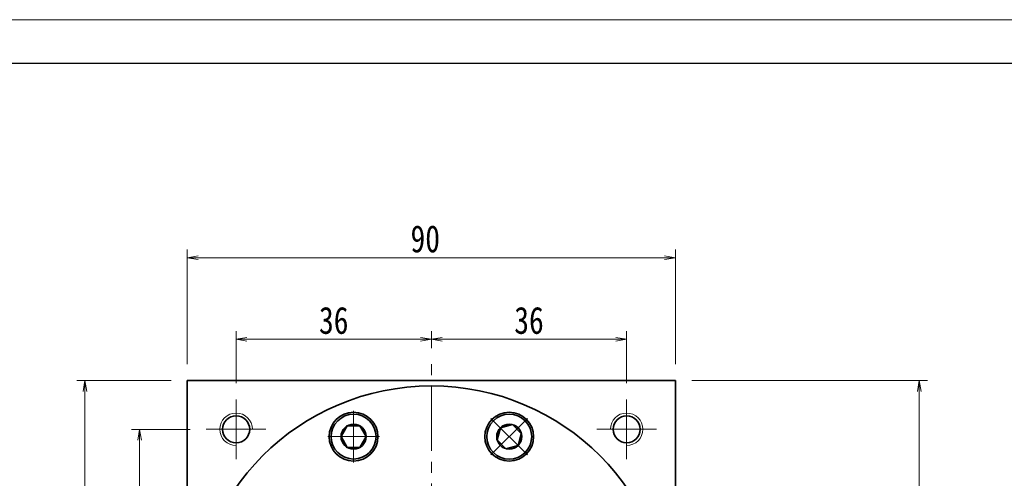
# Model space of a CAD drawing. Header units: millimetres. Extents: x -20 to 938, y -23 to 457.
# Tile 6 of 6: x 305 to 486, y 372 to 457. Entities that reach past the tile are written whole.
import ezdxf

# ---------------------------------------------------------------- set-up
doc = ezdxf.new("R2010")
doc.units = ezdxf.units.MM
doc.set_wipeout_variables(frame=1)
doc.linetypes.add('点画线', pattern=[18, 12, -2, 2, -2])
for name, color, linetype, lineweight in [('中心线层', 1, '点画线', 18), ('图框_外框线', 7, 'Continuous', 18), ('尺寸线层', 3, 'Continuous', 18), ('粗实线层', 7, 'Continuous', 35)]:
    doc.layers.add(name, color=color, linetype=linetype, lineweight=lineweight)
doc.styles.add('宋体', font='SimSun.ttf', dxfattribs={"width": 0.8})
doc.dimstyles.new('A水平标注$0', dxfattribs={"dimtxt": 3.5, "dimasz": 2, "dimexe": 1.5, "dimexo": 3, "dimgap": 1.1, "dimtad": 1, "dimtoh": 1, "dimdec": 4, "dimdsep": 46, "dimtxsty": '宋体', "dimblk": 'OPEN', "dimcen": 3, "dimclrd": 3, "dimclre": 3, "dimclrt": 6, "dimadec": 0, "dimazin": 0, "dimtm": 1e-09, "dimtfac": 1, "dimtdec": 4, "dimtix": 1, "dimtmove": 0, "dimatfit": 3, "dimldrblk": 'OPEN', "dimfxl": 0, "dimlwd": 13, "dimlwe": 13, "dimarcsym": 0})

# ---------------------------------------------------------------- blocks, each defined once
blk = doc.blocks.new('_Open')
at = {"color": 0, "linetype": 'ByBlock', "lineweight": -2}
for p, q in [((-1, 0.167), (0, 0)), ((-1, -0.167), (0, 0)), ((0, 0), (-1, 0))]:
    blk.add_line(p, q, dxfattribs=at)
blk = doc.blocks.new('*D17')
at = {"layer": 'Defpoints', "color": 0, "transparency": 16777216}
for p in [(344.55, 398.09), (380.55, 393.47), (344.55, 386.97)]:
    blk.add_point(p, dxfattribs=at)
at = {"layer": '尺寸线层', "color": 3, "lineweight": 13, "transparency": 16777216}
for p, q in [((344.55, 389.97), (344.55, 399.59)), ((380.55, 396.47), (380.55, 399.59)), ((378.55, 398.09), (346.55, 398.09))]:
    blk.add_line(p, q, dxfattribs=at)
at = {"layer": '尺寸线层', "color": 3, "lineweight": 13, "transparency": 16777216, "xscale": 2, "yscale": 2, "zscale": 2, "rotation": 180}
blk.add_blockref('_Open', (344.55, 398.09), dxfattribs=at)
at = {"layer": '尺寸线层', "color": 3, "lineweight": 13, "transparency": 16777216, "xscale": 2, "yscale": 2, "zscale": 2}
blk.add_blockref('_Open', (380.55, 398.09), dxfattribs=at)
at = {"layer": '尺寸线层', "color": 6, "transparency": 16777216, "insert": (362.55, 401.54), "char_height": 5, "attachment_point": 5, "style": '宋体', "bg_fill": 3, "box_fill_scale": 1.1, "bg_fill_color": 257, "bg_fill_transparency": 0}
blk.add_mtext('36', dxfattribs=at)
blk = doc.blocks.new('*D18')
at = {"layer": 'Defpoints', "color": 0, "transparency": 16777216}
for p in [(416.55, 398.09), (380.55, 393.47), (416.55, 386.97)]:
    blk.add_point(p, dxfattribs=at)
at = {"layer": '尺寸线层', "color": 3, "lineweight": 13, "transparency": 16777216}
for p, q in [((380.55, 396.47), (380.55, 399.59)), ((416.55, 389.97), (416.55, 399.59)), ((382.55, 398.09), (414.55, 398.09))]:
    blk.add_line(p, q, dxfattribs=at)
at = {"layer": '尺寸线层', "color": 3, "lineweight": 13, "transparency": 16777216, "xscale": 2, "yscale": 2, "zscale": 2, "rotation": 180}
blk.add_blockref('_Open', (380.55, 398.09), dxfattribs=at)
at = {"layer": '尺寸线层', "color": 3, "lineweight": 13, "transparency": 16777216, "xscale": 2, "yscale": 2, "zscale": 2}
blk.add_blockref('_Open', (416.55, 398.09), dxfattribs=at)
at = {"layer": '尺寸线层', "color": 6, "transparency": 16777216, "insert": (398.55, 401.54), "char_height": 5, "attachment_point": 5, "style": '宋体', "bg_fill": 3, "box_fill_scale": 1.1, "bg_fill_color": 257, "bg_fill_transparency": 0}
blk.add_mtext('36', dxfattribs=at)
blk = doc.blocks.new('*D19')
at = {"layer": 'Defpoints', "color": 0, "transparency": 16777216}
for p in [(339.05, 381.47), (326.75, 345.47), (327.66, 345.47)]:
    blk.add_point(p, dxfattribs=at)
at = {"layer": '尺寸线层', "color": 3, "lineweight": 13, "transparency": 16777216}
for p, q in [((336.05, 381.47), (325.25, 381.47)), ((326.75, 379.47), (326.75, 347.47)), ((324.66, 345.47), (325.25, 345.47))]:
    blk.add_line(p, q, dxfattribs=at)
at = {"layer": '尺寸线层', "color": 3, "lineweight": 13, "transparency": 16777216, "xscale": 2, "yscale": 2, "zscale": 2}
for p, rotation in [((326.75, 381.47), 90), ((326.75, 345.47), 270)]:
    blk.add_blockref('_Open', p, dxfattribs=dict(at, rotation=rotation))
at = {"layer": '尺寸线层', "color": 6, "transparency": 16777216, "insert": (323.31, 363.47), "char_height": 5, "attachment_point": 5, "rotation": 90, "style": '宋体', "bg_fill": 3, "box_fill_scale": 1.1, "bg_fill_color": 257, "bg_fill_transparency": 0}
blk.add_mtext('36', dxfattribs=at)
blk = doc.blocks.new('*D21')
at = {"layer": 'Defpoints', "color": 0, "transparency": 16777216}
for p in [(425.55, 390.47), (425.15, 144.47), (470.49, 144.47)]:
    blk.add_point(p, dxfattribs=at)
at = {"layer": '尺寸线层', "color": 3, "lineweight": 13, "transparency": 16777216}
for p, q in [((428.55, 390.47), (471.99, 390.47)), ((470.49, 388.47), (470.49, 146.47)), ((428.15, 144.47), (471.99, 144.47))]:
    blk.add_line(p, q, dxfattribs=at)
at = {"layer": '尺寸线层', "color": 3, "lineweight": 13, "transparency": 16777216, "xscale": 2, "yscale": 2, "zscale": 2}
for p, rotation in [((470.49, 390.47), 89.99999999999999), ((470.49, 144.47), 270)]:
    blk.add_blockref('_Open', p, dxfattribs=dict(at, rotation=rotation))
at = {"layer": '尺寸线层', "color": 6, "transparency": 16777216, "insert": (467.04, 267.47), "char_height": 5, "attachment_point": 5, "rotation": 90, "style": '宋体', "bg_fill": 3, "box_fill_scale": 1.1, "bg_fill_color": 257, "bg_fill_transparency": 0}
blk.add_mtext('246', dxfattribs=at)
blk = doc.blocks.new('*X6')
at = {"layer": '中心线层', "linetype": '点画线', "lineweight": 18}
for p, q in [((0, -4.76), (0, 4.76)), ((-4.76, 0), (4.76, 0))]:
    blk.add_line(p, q, dxfattribs=at)
at = {"layer": '粗实线层'}
for p, q in [((-2.31, 0), (-1.15, 2)), ((-1.15, 2), (1.15, 2)), ((2.31, 0), (1.15, 2)), ((2.31, 0), (1.15, 2)), ((-2.31, 0), (-1.15, -2)), ((2.31, 0), (1.15, -2)), ((-1.15, -2), (1.15, -2))]:
    blk.add_line(p, q, dxfattribs=at)
blk.add_circle((0, 0), 2.31, dxfattribs=at)
for start, end in [(0, 180), (180, 360)]:
    blk.add_arc((0, 0), 4.14, start, end, dxfattribs=at)
blk = doc.blocks.new('*D27')
at = {"layer": 'Defpoints', "color": 0, "transparency": 16777216}
for p in [(335.55, 390.47), (316.67, 300.47), (335.55, 300.47)]:
    blk.add_point(p, dxfattribs=at)
at = {"layer": '尺寸线层', "color": 3, "lineweight": 13, "transparency": 16777216}
for p, q in [((332.55, 390.47), (315.17, 390.47)), ((316.67, 388.47), (316.67, 302.47)), ((332.55, 300.47), (315.17, 300.47))]:
    blk.add_line(p, q, dxfattribs=at)
at = {"layer": '尺寸线层', "color": 3, "lineweight": 13, "transparency": 16777216, "xscale": 2, "yscale": 2, "zscale": 2}
for p, rotation in [((316.67, 390.47), 90), ((316.67, 300.47), 270)]:
    blk.add_blockref('_Open', p, dxfattribs=dict(at, rotation=rotation))
at = {"layer": '尺寸线层', "color": 6, "transparency": 16777216, "insert": (313.23, 345.47), "char_height": 5, "attachment_point": 5, "rotation": 90, "style": '宋体', "bg_fill": 3, "box_fill_scale": 1.1, "bg_fill_color": 257, "bg_fill_transparency": 0}
blk.add_mtext('90', dxfattribs=at)
blk = doc.blocks.new('*D28')
at = {"layer": 'Defpoints', "color": 0, "transparency": 16777216}
for p in [(425.55, 413.13), (335.55, 390.47), (425.55, 390.47)]:
    blk.add_point(p, dxfattribs=at)
at = {"layer": '尺寸线层', "color": 3, "lineweight": 13, "transparency": 16777216}
for p, q in [((335.55, 393.47), (335.55, 414.63)), ((425.55, 393.47), (425.55, 414.63)), ((337.55, 413.13), (423.55, 413.13))]:
    blk.add_line(p, q, dxfattribs=at)
at = {"layer": '尺寸线层', "color": 3, "lineweight": 13, "transparency": 16777216, "xscale": 2, "yscale": 2, "zscale": 2, "rotation": 180}
blk.add_blockref('_Open', (335.55, 413.13), dxfattribs=at)
at = {"layer": '尺寸线层', "color": 3, "lineweight": 13, "transparency": 16777216, "xscale": 2, "yscale": 2, "zscale": 2}
blk.add_blockref('_Open', (425.55, 413.13), dxfattribs=at)
at = {"layer": '尺寸线层', "color": 6, "transparency": 16777216, "insert": (379.42, 416.58), "char_height": 5, "attachment_point": 5, "style": '宋体', "bg_fill": 3, "box_fill_scale": 1.1, "bg_fill_color": 257, "bg_fill_transparency": 0}
blk.add_mtext('90', dxfattribs=at)

msp = doc.modelspace()

# ---------------------------------------------------------------- linework, layer by layer
at = {"layer": '中心线层'}
for p, q in [((380.55374, 287.47464), (380.55374, 393.47464)), ((344.55374, 375.97464), (344.55374, 386.97464)), ((416.55374, 386.97464), (416.55374, 375.97464)), ((339.05374, 381.47464), (350.05374, 381.47464)), ((411.05374, 381.47464), (422.05374, 381.47464))]:
    msp.add_line(p, q, dxfattribs=at)
at = {"layer": '粗实线层'}
for p, q in [((335.55374, 390.47464), (425.55374, 390.47464)), ((335.55374, 300.47464), (335.55374, 390.47464)), ((425.55374, 300.47464), (425.55374, 390.47464))]:
    msp.add_line(p, q, dxfattribs=at)
for centre, radius in [((344.55374, 381.47464), 2.5), ((366.20311, 380.12012), 4.5), ((394.90437, 380.12012), 4.5), ((416.55374, 381.47464), 2.5)]:
    msp.add_circle(centre, radius, dxfattribs=at)
at = {"layer": '粗实线层', "lineweight": 18}
for centre, start, end in [((344.55374, 381.47464), 360, 270), ((416.55374, 381.47464), 270, 180)]:
    msp.add_arc(centre, 3, start, end, dxfattribs=at)

# ---------------------------------------------------------------- next in the draw order: dimensions: what is measured, and where the dimension line sits
at = {"layer": '尺寸线层'}
dim = msp.add_linear_dim(base=(344.55374, 398.09186), p1=(380.55374, 393.47464), p2=(344.55374, 386.97464), dimstyle='A水平标注$0', override={"dimtxt": 5, "dimgap": 1, "dimdec": 1, "dimpost": '<>', "dimblk": 'Open', "dimtvp": 0.1, "dimtfill": 1, "dimtfillclr": 256}, dxfattribs=at)
dim.commit()
dim.dimension.update_dxf_attribs({"geometry": '*D17', "text_midpoint": (362.55374, 401.536)})
for base, p1, p2, picture, middle in [((470.48548, 144.47464), (425.55374, 390.47464), (425.15285, 144.47464), '*D21', (467.04134, 267.47464)), ((326.7507, 345.47464), (339.05374, 381.47464), (327.66186, 345.47464), '*D19', (323.30656, 363.47464))]:
    dim = msp.add_linear_dim(base=base, p1=p1, p2=p2, angle=270, dimstyle='A水平标注$0', override={"dimtxt": 5, "dimgap": 1, "dimdec": 1, "dimpost": '<>', "dimblk": 'Open', "dimtvp": 0.1, "dimtfill": 1, "dimtfillclr": 256}, dxfattribs=at)
    dim.commit()
    dim.dimension.update_dxf_attribs({"geometry": picture, "text_midpoint": middle})

# ---------------------------------------------------------------- next in the draw order: dimensions: what is measured, and where the dimension line sits
dim = msp.add_linear_dim(base=(416.55374, 398.09186), p1=(380.55374, 393.47464), p2=(416.55374, 386.97464), dimstyle='A水平标注$0', override={"dimtxt": 5, "dimgap": 1, "dimdec": 1, "dimpost": '<>', "dimblk": 'Open', "dimtvp": 0.1, "dimtfill": 1, "dimtfillclr": 256}, dxfattribs=at)
dim.commit()
dim.dimension.update_dxf_attribs({"geometry": '*D18', "text_midpoint": (398.55374, 401.536)})
dim = msp.add_linear_dim(base=(316.67395, 300.47464), p1=(335.55374, 390.47464), p2=(335.55374, 300.47464), angle=270, dimstyle='A水平标注$0', override={"dimtxt": 5, "dimgap": 1, "dimdec": 1, "dimpost": '<>', "dimblk": 'Open', "dimtvp": 0.1, "dimtfill": 1, "dimtfillclr": 256}, dxfattribs=at)
dim.commit()
dim.dimension.update_dxf_attribs({"geometry": '*D27', "text_midpoint": (313.22982, 345.47464)})

# ---------------------------------------------------------------- next in the draw order: linework, layer by layer
at = {"layer": '粗实线层'}
msp.add_circle((380.55374, 345.47464), 44, dxfattribs=at)

# ---------------------------------------------------------------- next in the draw order: dimensions: what is measured, and where the dimension line sits
at = {"layer": '尺寸线层'}
dim = msp.add_linear_dim(base=(425.55374, 413.13481), p1=(335.55374, 390.47464), p2=(425.55374, 390.47464), dimstyle='A水平标注$0', override={"dimtxt": 5, "dimgap": 1, "dimdec": 1, "dimpost": '<>', "dimblk": 'Open', "dimtvp": 0.1, "dimtfill": 1, "dimtfillclr": 256}, dxfattribs=at)
dim.commit()
dim.dimension.update_dxf_attribs({"geometry": '*D28', "text_midpoint": (379.42094, 413.13481), "dimtype": 160})

# ---------------------------------------------------------------- next in the draw order: wipeouts: each hides what was drawn before it
for points in [[(370.34311, 380.12012), (370.34304, 380.14438), (370.34283, 380.16864), (370.34247, 380.19291), (370.34198, 380.21716), (370.34134, 380.24142), (370.34055, 380.26567), (370.33963, 380.28991), (370.33856, 380.31415), (370.33735, 380.33839), (370.336, 380.36261), (370.33451, 380.38683), (370.33288, 380.41104), (370.3311, 380.43524), (370.32918, 380.45942), (370.32713, 380.4836), (370.32492, 380.50776), (370.32258, 380.53191), (370.3201, 380.55605), (370.31747, 380.58017), (370.31471, 380.60427), (370.3118, 380.62836), (370.30875, 380.65243), (370.30556, 380.67648), (370.30223, 380.70052), (370.29876, 380.72453), (370.29514, 380.74852), (370.29139, 380.77249), (370.2875, 380.79644), (370.28346, 380.82037), (370.27929, 380.84427), (370.27929, 380.84427), (370.24122, 381.03296), (370.19443, 381.21967), (370.139, 381.40401), (370.07507, 381.58557), (370.00277, 381.76397), (369.92225, 381.93881), (369.83369, 382.10972), (369.73729, 382.27632), (369.63324, 382.43827), (369.52178, 382.5952), (369.40315, 382.74679), (369.27759, 382.8927), (369.14539, 383.03261), (369.00683, 383.16622), (368.86221, 383.29326), (368.71184, 383.41343), (368.55605, 383.52648), (368.39517, 383.63217), (368.22955, 383.73026), (368.05955, 383.82056), (367.88554, 383.90285), (367.70789, 383.97696), (367.52699, 384.04274), (367.34323, 384.10004), (367.157, 384.14873), (366.96871, 384.18871), (366.77876, 384.2199), (366.58757, 384.24223), (366.39555, 384.25564), (366.20311, 384.26012), (366.20311, 384.26012), (366.01068, 384.25564), (365.81865, 384.24223), (365.62746, 384.2199), (365.43752, 384.18871), (365.24923, 384.14873), (365.063, 384.10004), (364.87923, 384.04274), (364.69833, 383.97696), (364.52068, 383.90285), (364.34667, 383.82056), (364.17667, 383.73026), (364.01105, 383.63217), (363.85018, 383.52648), (363.69438, 383.41343), (363.54401, 383.29326), (363.39939, 383.16622), (363.26083, 383.03261), (363.12863, 382.8927), (363.00308, 382.74679), (362.88444, 382.5952), (362.77298, 382.43827), (362.66894, 382.27632), (362.57253, 382.10972), (362.48398, 381.93881), (362.40346, 381.76397), (362.33116, 381.58557), (362.26722, 381.40401), (362.2118, 381.21967), (362.165, 381.03296), (362.12694, 380.84427), (362.12694, 380.84427), (362.12276, 380.82037), (362.11873, 380.79644), (362.11484, 380.77249), (362.11108, 380.74852), (362.10747, 380.72453), (362.104, 380.70052), (362.10067, 380.67648), (362.09748, 380.65243), (362.09443, 380.62836), (362.09152, 380.60427), (362.08875, 380.58017), (362.08613, 380.55605), (362.08364, 380.53191), (362.0813, 380.50776), (362.0791, 380.4836), (362.07704, 380.45942), (362.07512, 380.43524), (362.07335, 380.41104), (362.07171, 380.38683), (362.07022, 380.36261), (362.06887, 380.33839), (362.06766, 380.31415), (362.0666, 380.28991), (362.06567, 380.26567), (362.06489, 380.24142), (362.06425, 380.21716), (362.06375, 380.19291), (362.0634, 380.16864), (362.06318, 380.14438), (362.06311, 380.12012), (362.06311, 380.12012), (362.06879, 379.90345), (362.08579, 379.68737), (362.11408, 379.47248), (362.15358, 379.25937), (362.20418, 379.04861), (362.26574, 378.84079), (362.33809, 378.63648), (362.42103, 378.43623), (362.51435, 378.2406), (362.61777, 378.05012), (362.73102, 377.86531), (362.85378, 377.68669), (362.98573, 377.51473), (363.12649, 377.34992), (363.27569, 377.1927), (363.43291, 377.0435), (363.59773, 376.90274), (363.76968, 376.77079), (363.94831, 376.64802), (364.13311, 376.53477), (364.32359, 376.43135), (364.51922, 376.33804), (364.71947, 376.2551), (364.92378, 376.18275), (365.1316, 376.12119), (365.34236, 376.07059), (365.55547, 376.03109), (365.77036, 376.0028), (365.98644, 375.98579), (366.20311, 375.98012), (366.20311, 375.98012), (366.41978, 375.98579), (366.63586, 376.0028), (366.85075, 376.03109), (367.06387, 376.07059), (367.27462, 376.12119), (367.48244, 376.18275), (367.68676, 376.2551), (367.887, 376.33804), (368.08263, 376.43135), (368.27311, 376.53477), (368.45792, 376.64802), (368.63654, 376.77079), (368.8085, 376.90274), (368.97331, 377.0435), (369.13053, 377.1927), (369.27973, 377.34992), (369.4205, 377.51473), (369.55244, 377.68669), (369.67521, 377.86531), (369.78846, 378.05012), (369.89188, 378.2406), (369.98519, 378.43623), (370.06814, 378.63648), (370.14049, 378.84079), (370.20205, 379.04861), (370.25264, 379.25937), (370.29214, 379.47248), (370.32043, 379.68737), (370.33744, 379.90345)], [(397.83179, 377.1927), (397.8489, 377.2099), (397.8659, 377.22721), (397.88281, 377.24462), (397.89961, 377.26212), (397.91631, 377.27973), (397.9329, 377.29743), (397.94939, 377.31522), (397.96578, 377.33312), (397.98206, 377.35111), (397.99823, 377.36919), (398.0143, 377.38737), (398.03027, 377.40564), (398.04612, 377.42401), (398.06187, 377.44247), (398.07751, 377.46102), (398.09304, 377.47966), (398.10846, 377.4984), (398.12377, 377.51722), (398.13896, 377.53613), (398.15405, 377.55513), (398.16903, 377.57422), (398.18389, 377.5934), (398.19865, 377.61266), (398.21328, 377.63201), (398.22781, 377.65145), (398.24222, 377.67097), (398.25652, 377.69057), (398.2707, 377.71026), (398.28476, 377.73003), (398.29871, 377.74988), (398.29871, 377.74988), (398.40522, 377.91022), (398.50416, 378.07534), (398.59531, 378.24487), (398.67849, 378.41846), (398.75351, 378.59573), (398.8202, 378.7763), (398.87843, 378.95977), (398.92807, 379.14575), (398.96902, 379.33383), (399.00117, 379.52362), (399.02447, 379.71469), (399.03886, 379.90664), (399.04432, 380.09905), (399.04082, 380.29151), (399.02838, 380.4836), (399.00703, 380.6749), (398.97681, 380.865), (398.93778, 381.05349), (398.89004, 381.23997), (398.83368, 381.42402), (398.76882, 381.60526), (398.69561, 381.78328), (398.6142, 381.95771), (398.52478, 382.12816), (398.42753, 382.29428), (398.32266, 382.45569), (398.2104, 382.61206), (398.091, 382.76304), (397.9647, 382.9083), (397.83179, 383.04754), (397.83179, 383.04754), (397.69255, 383.18045), (397.54729, 383.30674), (397.39631, 383.42615), (397.23994, 383.53841), (397.07853, 383.64328), (396.91241, 383.74053), (396.74196, 383.82995), (396.56753, 383.91136), (396.38951, 383.98457), (396.20827, 384.04943), (396.02422, 384.10579), (395.83774, 384.15353), (395.64925, 384.19256), (395.45915, 384.22278), (395.26785, 384.24413), (395.07576, 384.25657), (394.8833, 384.26007), (394.69089, 384.25461), (394.49894, 384.24022), (394.30787, 384.21692), (394.11808, 384.18477), (393.93, 384.14382), (393.74402, 384.09418), (393.56055, 384.03595), (393.37998, 383.96926), (393.20271, 383.89424), (393.02912, 383.81106), (392.85959, 383.71991), (392.69447, 383.62097), (392.53413, 383.51446), (392.53413, 383.51446), (392.51428, 383.50051), (392.49451, 383.48645), (392.47482, 383.47227), (392.45522, 383.45797), (392.4357, 383.44356), (392.41626, 383.42903), (392.39691, 383.4144), (392.37765, 383.39964), (392.35847, 383.38478), (392.33938, 383.3698), (392.32038, 383.35471), (392.30147, 383.33951), (392.28265, 383.3242), (392.26391, 383.30878), (392.24527, 383.29326), (392.22672, 383.27762), (392.20826, 383.26187), (392.18989, 383.24602), (392.17162, 383.23005), (392.15344, 383.21398), (392.13536, 383.19781), (392.11737, 383.18153), (392.09947, 383.16514), (392.08168, 383.14865), (392.06398, 383.13206), (392.04637, 383.11536), (392.02887, 383.09856), (392.01146, 383.08165), (391.99415, 383.06465), (391.97695, 383.04754), (391.97695, 383.04754), (391.82775, 382.89032), (391.68699, 382.72551), (391.55504, 382.55355), (391.43227, 382.37493), (391.31902, 382.19012), (391.2156, 381.99964), (391.12229, 381.80401), (391.03935, 381.60376), (390.967, 381.39945), (390.90544, 381.19163), (390.85484, 380.98087), (390.81534, 380.76776), (390.78705, 380.55287), (390.77004, 380.33679), (390.76437, 380.12012), (390.77004, 379.90345), (390.78705, 379.68737), (390.81534, 379.47248), (390.85484, 379.25937), (390.90544, 379.04861), (390.967, 378.84079), (391.03935, 378.63648), (391.12229, 378.43623), (391.2156, 378.2406), (391.31902, 378.05012), (391.43227, 377.86531), (391.55504, 377.68669), (391.68699, 377.51473), (391.82775, 377.34992), (391.97695, 377.1927), (391.97695, 377.1927), (392.13417, 377.0435), (392.29898, 376.90274), (392.47094, 376.77079), (392.64956, 376.64802), (392.83437, 376.53477), (393.02485, 376.43135), (393.22048, 376.33804), (393.42073, 376.2551), (393.62504, 376.18275), (393.83286, 376.12119), (394.04362, 376.07059), (394.25673, 376.03109), (394.47162, 376.0028), (394.6877, 375.98579), (394.90437, 375.98012), (395.12104, 375.98579), (395.33712, 376.0028), (395.55201, 376.03109), (395.76512, 376.07059), (395.97588, 376.12119), (396.1837, 376.18275), (396.38801, 376.2551), (396.58826, 376.33804), (396.78389, 376.43135), (396.97437, 376.53477), (397.15918, 376.64802), (397.3378, 376.77079), (397.50976, 376.90274), (397.67457, 377.0435)]]:
    msp.add_wipeout(points).dxf.layer = '粗实线层'

# ---------------------------------------------------------------- next in the draw order: linework, layer by layer
at = {"layer": '图框_外框线', "color": 3}
msp.add_lwpolyline([(-16.48868, -23.10345), (662.48989, -23.10345), (662.48989, 457.0314), (-16.48868, 457.0314)], close=True, dxfattribs=at)
at = {"layer": '图框_外框线', "color": 3, "lineweight": 25}
msp.add_lwpolyline([(23.92671, -15.02037), (654.40681, -15.02037), (654.40681, 448.94832), (23.92671, 448.94832)], close=True, dxfattribs=at)

# ---------------------------------------------------------------- next in the draw order: block references
at = {"layer": '粗实线层', "rotation": 315.0000000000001}
msp.add_blockref('*X6', (394.90437, 380.12012), dxfattribs=at)
at = {"layer": '粗实线层'}
msp.add_blockref('*X6', (366.20311, 380.12012), dxfattribs=at)

doc.saveas('drawing.dxf')
